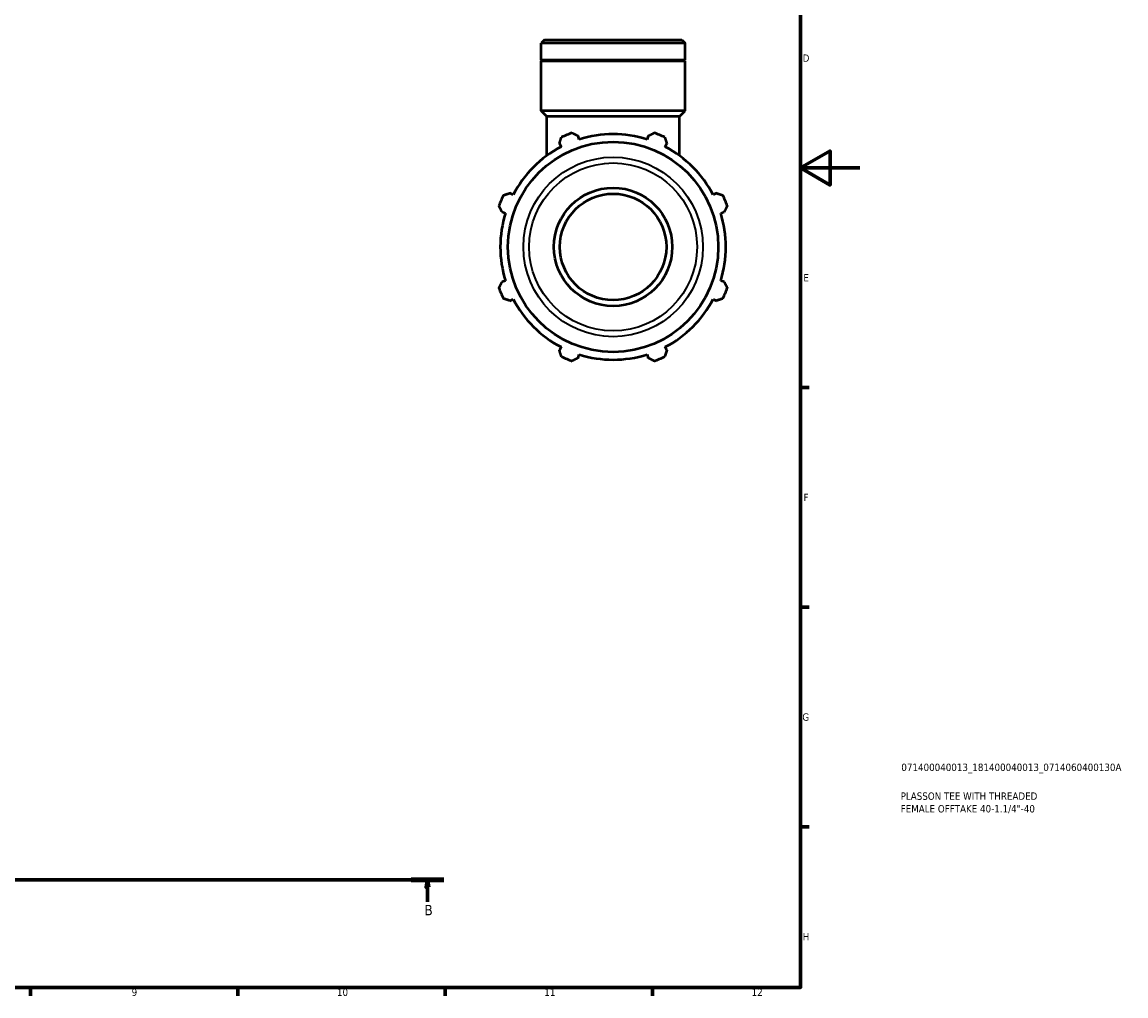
# Model space of a CAD drawing. Header units: millimetres. Extents: x 0 to 931, y 0 to 945.
# Tile 4 of 6: x 558 to 931, y 17 to 346. Entities that reach past the tile are written whole.
import ezdxf

# ---------------------------------------------------------------- set-up
doc = ezdxf.new("R2010")
doc.units = ezdxf.units.MM
doc.linetypes.add('CHAIN', pattern=[0.7087, 0.4724, -0.0591, 0.1181, -0.0591])
for name, color, linetype, lineweight in [('Border (ISO)', 7, 'Continuous', 70), ('Section Line (ISO)', 7, 'CHAIN', 70), ('Title (ISO)', 7, 'Continuous', 50), ('Visible (ISO)', 7, 'Continuous', 50), ('Visible Narrow (ISO)', 7, 'Continuous', 35)]:
    doc.layers.add(name, color=color, linetype=linetype, lineweight=lineweight)
doc.styles.add('Label Text (ISO)', font='tahoma.ttf')
doc.styles.add('Note Text (ISO)', font='tahoma.ttf')

# ---------------------------------------------------------------- blocks, each defined once
blk = doc.blocks.new('Borders Default Border')
at = {"layer": 'Border (ISO)'}
for p, q in [((821, 222.75), (823.9, 222.75)), ((821, 148.5), (823.9, 148.5)), ((821, 74.25), (823.9, 74.25)), ((560.67, 20), (560.67, 17.1)), ((630.75, 20), (630.75, 17.1)), ((700.83, 20), (700.83, 17.1)), ((770.92, 20), (770.92, 17.1))]:
    blk.add_line(p, q, dxfattribs=at)
at = {"layer": 'Border (ISO)', "flags": 128}
for points in [[(20, 20), (20, 574), (821, 574), (821, 20), (20, 20)], [(841, 297), (821, 297), (831, 302.77), (831, 291.23), (821, 297)]]:
    blk.add_lwpolyline(points, dxfattribs=at)
at = {"layer": 'Border (ISO)', "color": 232, "true_color": 0xca0064, "char_height": 2.5, "attachment_point": 7, "style": 'Note Text (ISO)'}
for s, insert in [('D', (821.73, 332.88)), ('E', (821.94, 258.63)), ('F', (822, 184.38)), ('G', (821.61, 110.08)), ('H', (821.74, 35.88)), ('9', (594.88, 17.05)), ('10', (664.29, 17.05)), ('11', (734.37, 17.1)), ('12', (804.46, 17.1))]:
    blk.add_mtext(s, dxfattribs=dict(at, insert=insert))
blk = doc.blocks.new('Title Blocks ISO')
at = {"layer": 'Title (ISO)', "color": 232, "true_color": 0xca0064, "style": 'Note Text (ISO)'}
for tag, p in [('PART_NUMBER_001', (34.08, 73.13)), ('DESCRIPTION_001', (33.84, 63.4)), ('DESCRIPTION_002', (33.84, 59.12))]:
    blk.add_attdef(tag, p, '', height=2.5, dxfattribs=at)
blk = doc.blocks.new('2dTransSection0')
at = {"layer": 'Section Line (ISO)', "linetype": 'CHAIN'}
blk.add_line((242.34, 56.35), (700.37, 56.35), dxfattribs=at)
at = {"layer": 'Section Line (ISO)', "linetype": 'Continuous', "lineweight": 140}
blk.add_line((689.42, 56.35), (700.37, 56.35), dxfattribs=at)
at = {"layer": 'Section Line (ISO)', "linetype": 'Continuous'}
for p, q in [((694.9, 56.35), (694.4, 53.85)), ((694.9, 53.85), (694.9, 56.35)), ((695.4, 53.85), (694.9, 56.35)), ((694.4, 53.85), (695.4, 53.85)), ((694.9, 48.93), (694.9, 53.85))]:
    blk.add_line(p, q, dxfattribs=at)
at = {"layer": 'Section Line (ISO)', "linetype": 'Continuous', "flags": 128}
blk.add_lwpolyline([(695.4, 53.85), (694.9, 56.35), (694.4, 53.85), (695.4, 53.85)], dxfattribs=at)
at = {"layer": 'Section Line (ISO)'}
blk.add_solid([(695.4, 53.85), (694.9, 56.35), (694.4, 53.85), (695.4, 53.85)], dxfattribs=at)
at = {"layer": 'Section Line (ISO)', "insert": (693.83, 44.35), "char_height": 3.5, "attachment_point": 7, "style": 'Label Text (ISO)'}
blk.add_mtext('B', dxfattribs=at)

msp = doc.modelspace()

# ---------------------------------------------------------------- linework, layer by layer
at = {"layer": 'Visible (ISO)'}
for p, q in [((734.464, 340.306), (733.296, 339.137)), ((734.464, 340.306), (780.817, 340.306)), ((780.817, 340.306), (781.986, 339.137)), ((781.986, 339.137), (733.296, 339.137)), ((733.296, 333.406), (733.296, 339.137)), ((781.986, 333.406), (781.986, 339.137)), ((781.986, 333.406), (733.296, 333.406)), ((733.596, 333.106), (733.296, 333.406)), ((781.986, 333.106), (733.296, 333.106)), ((733.296, 316.306), (733.296, 333.106)), ((781.686, 333.106), (781.986, 333.406)), ((781.986, 316.306), (781.986, 333.106)), ((781.986, 316.306), (733.296, 316.306)), ((735.243, 314.358), (733.296, 316.306)), ((780.038, 314.358), (735.243, 314.358)), ((735.243, 301.165), (735.243, 314.358)), ((780.038, 314.358), (781.986, 316.306)), ((780.038, 301.165), (780.038, 314.358)), ((746.175, 306.671), (745.805, 307.844)), ((769.477, 307.844), (769.107, 306.671)), ((739.466, 305.219), (740.034, 304.128)), ((775.247, 304.128), (775.815, 305.219)), ((723.819, 287.912), (722.728, 288.48)), ((792.554, 288.48), (791.463, 287.912)), ((720.103, 282.142), (721.276, 281.772)), ((794.006, 281.772), (795.179, 282.142)), ((721.276, 258.84), (720.103, 258.47)), ((795.179, 258.47), (794.006, 258.84)), ((722.728, 252.132), (723.819, 252.7)), ((791.463, 252.7), (792.554, 252.132)), ((740.034, 236.484), (739.466, 235.393)), ((775.815, 235.393), (775.247, 236.484)), ((745.805, 232.768), (746.175, 233.941)), ((769.107, 233.941), (769.477, 232.768))]:
    msp.add_line(p, q, dxfattribs=at)
for radius in [35.535, 20, 18]:
    msp.add_circle((757.641, 270.306), radius, dxfattribs=at)
for radius, start, end in [(41, 109.79198, 115.20802), (38.13, 72.5, 107.5), (41, 64.79198, 70.20802), (38.13, 117.5, 152.5), (38.13, 27.5, 62.5), (41, 154.79198, 160.20802), (41, 19.79198, 25.20802), (38.13, 162.5, 197.5), (38.13, 342.5, 17.5), (41, 199.79198, 205.20802), (41, 334.79198, 340.20802), (38.13, 207.5, 242.5), (38.13, 297.5, 332.5), (41, 244.79198, 250.20802), (38.13, 252.5, 287.5), (41, 289.79198, 295.20802)]:
    msp.add_arc((757.641, 270.306), radius, start, end, dxfattribs=at)
for points, weights in [([(739.466, 305.219), (739.815, 306.288), (740.179, 307.401)], [1.00222338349, 1.00151994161, 1]), ([(743.758, 308.884), (744.802, 308.354), (745.805, 307.844)], [1, 1.00151994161, 1.00222338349]), ([(769.477, 307.844), (770.479, 308.354), (771.524, 308.884)], [1.00222338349, 1.00151994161, 1]), ([(775.103, 307.401), (775.466, 306.288), (775.815, 305.219)], [1, 1.00151994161, 1.00222338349]), ([(720.545, 287.768), (721.659, 288.132), (722.728, 288.48)], [1, 1.00151994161, 1.00222338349]), ([(792.554, 288.48), (793.623, 288.132), (794.736, 287.768)], [1.00222338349, 1.00151994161, 1]), ([(720.103, 282.142), (719.593, 283.144), (719.063, 284.189)], [1.00222338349, 1.00151994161, 1]), ([(796.219, 284.189), (795.688, 283.144), (795.179, 282.142)], [1, 1.00151994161, 1.00222338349]), ([(719.063, 256.423), (719.593, 257.468), (720.103, 258.47)], [1, 1.00151994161, 1.00222338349]), ([(795.179, 258.47), (795.688, 257.468), (796.219, 256.423)], [1.00222338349, 1.00151994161, 1]), ([(722.728, 252.132), (721.659, 252.48), (720.545, 252.844)], [1.00222338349, 1.00151994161, 1]), ([(794.736, 252.844), (793.623, 252.48), (792.554, 252.132)], [1, 1.00151994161, 1.00222338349]), ([(740.179, 233.211), (739.815, 234.324), (739.466, 235.393)], [1, 1.00151994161, 1.00222338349]), ([(775.815, 235.393), (775.466, 234.324), (775.103, 233.211)], [1.00222338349, 1.00151994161, 1]), ([(745.805, 232.768), (744.802, 232.258), (743.758, 231.728)], [1.00222338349, 1.00151994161, 1]), ([(771.524, 231.728), (770.479, 232.258), (769.477, 232.768)], [1, 1.00151994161, 1.00222338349])]:
    msp.add_rational_spline(points, weights, degree=2, dxfattribs=at)
at = {"layer": 'Visible Narrow (ISO)'}
for radius in [30.337, 28.38]:
    msp.add_circle((757.641, 270.306), radius, dxfattribs=at)

# ---------------------------------------------------------------- block references
msp.add_blockref('Borders Default Border', (0, 0))
msp.add_blockref('Title Blocks ISO', (821, 20)).add_auto_attribs({'PART_NUMBER_001': '071400040013_181400040013_0714060400130A', 'DESCRIPTION_001': 'PLASSON TEE WITH THREADED', 'DESCRIPTION_002': 'FEMALE OFFTAKE 40-1.1/4"-40'})
at = {"layer": 'Section Line (ISO)'}
msp.add_blockref('2dTransSection0', (0, 0), dxfattribs=at)

doc.saveas('drawing.dxf')
